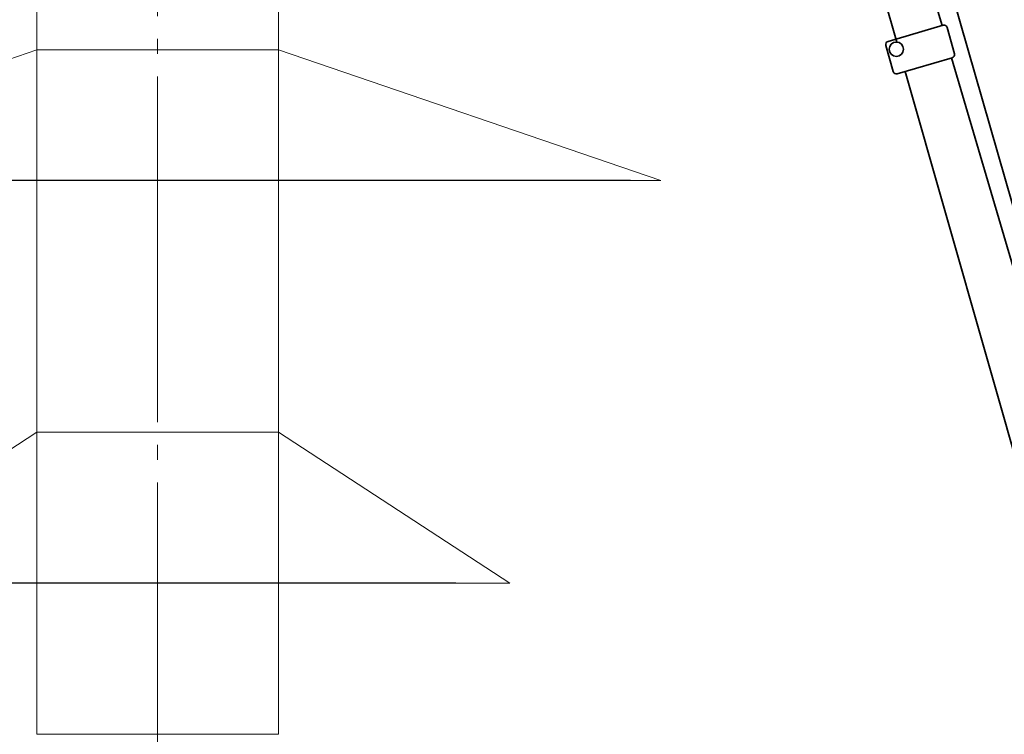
# Model space of a CAD drawing. Header units: millimetres. Extents: x 0 to 297, y 0 to 420.
# Tile 4 of 31: x 107 to 172, y 172 to 219. Entities that reach past the tile are written whole.
import ezdxf

# ---------------------------------------------------------------- set-up
doc = ezdxf.new("R2010")
doc.units = ezdxf.units.MM
for name, pattern in [('K5LT_AXLED', [26.888889, 22.888889, -1.5, 1, -1.5]), ('K5LT_BASIC', [0]), ('K5LT_THIN', [0])]:
    doc.linetypes.add(name, pattern=pattern)
doc.layers.add('Системный слой', color=7, linetype='Continuous')
doc.styles.add('KDIMTEXTSTYLE', font='GOST_AU.SHX', dxfattribs={"width": 0.96, "oblique": 15, "height": 5})
doc.dimstyles.new('KDIMSTYLE (0.01)', dxfattribs={"dimtxt": 5, "dimasz": 1, "dimexe": 2, "dimexo": 0, "dimgap": 1, "dimtad": 1, "dimlfac": 150, "dimtxsty": 'KDIMTEXTSTYLE', "dimsah": 1, "dimcen": 0, "dimdle": 1, "dimadec": 0, "dimazin": 0, "dimtfac": 0.667, "dimtmove": 0, "dimatfit": 3, "dimfxl": 0, "dimtvp": 1, "dimtolj": 1, "dimtzin": 0, "dimarcsym": 0})

# ---------------------------------------------------------------- blocks, each defined once
blk = doc.blocks.new('KDIMARROW_03')
at = {"layer": 'Системный слой', "color": 0, "linetype": 'K5LT_BASIC', "lineweight": 35}
blk.add_line((-1.061, -1.061), (1.061, 1.061), dxfattribs=at)
at = {"layer": 'Системный слой', "color": 0, "linetype": 'K5LT_THIN', "lineweight": 9}
for q in [(-1, 0), (2, 0)]:
    blk.add_line((0, 0), q, dxfattribs=at)
blk = doc.blocks.new('U44')
at = {"layer": 'Системный слой', "color": 4, "linetype": 'K5LT_THIN', "lineweight": 9, "true_color": 0x00ffff}
for p, q in [((92.74, 181.67), (108.074, 191.67)), ((108.074, 191.67), (124.074, 191.67)), ((139.407, 181.67), (124.074, 191.67)), ((92.74, 181.67), (139.407, 181.67))]:
    blk.add_line(p, q, dxfattribs=at)
blk = doc.blocks.new('U48')
at = {"layer": 'Системный слой', "color": 4, "linetype": 'K5LT_THIN', "lineweight": 9, "true_color": 0x00ffff}
for p, q in [((82.74, 208.337), (108.074, 217.004)), ((108.074, 217.004), (124.074, 217.004)), ((149.405, 208.339), (124.074, 217.004)), ((82.74, 208.337), (149.407, 208.337))]:
    blk.add_line(p, q, dxfattribs=at)

msp = doc.modelspace()

# ---------------------------------------------------------------- linework, layer by layer
at = {"layer": 'Системный слой', "color": 2, "linetype": 'K5LT_AXLED', "lineweight": 9, "true_color": 0xffff00}
msp.add_line((116.073613, 349.670471), (116.073613, 111.670471), dxfattribs=at)
at = {"layer": 'Системный слой', "color": 4, "linetype": 'K5LT_THIN', "lineweight": 9, "true_color": 0x00ffff}
for p, q in [((108.073613, 171.670471), (108.073613, 319.003805)), ((124.073613, 171.670471), (124.073613, 319.003805)), ((108.073613, 171.670471), (124.073613, 171.670471))]:
    msp.add_line(p, q, dxfattribs=at)
at = {"layer": 'Системный слой', "color": 3, "linetype": 'K5LT_BASIC', "lineweight": 35, "true_color": 0x00ff00}
for p, q in [((184.399271, 165.963122), (159.567728, 252.551255)), ((155.571931, 250.774018), (165.044463, 217.515402)), ((158.600243, 250.774018), (168.0412, 218.613313)), ((168.109783, 218.633438), (164.458236, 217.561922)), ((168.851268, 216.740999), (168.375668, 218.484868)), ((164.313133, 217.298775), (164.808258, 215.560635)), ((165.073497, 215.414378), (168.70552, 216.480165)), ((168.670421, 216.469865), (181.636372, 172.301233)), ((165.59895, 215.568568), (178.208592, 171.295379))]:
    msp.add_line(p, q, dxfattribs=at)
msp.add_circle((165.009447, 217.042446), 0.474251, dxfattribs=at)
for centre, start, end in [((168.169852, 218.428736), 15.2551187, 106.35386662), ((164.518304, 217.35722), 106.35388743, 195.90008745), ((168.645452, 216.684867), 286.35384475, 15.2551187), ((165.013429, 215.61908), 195.90012162, 286.35388743)]:
    msp.add_arc(centre, 0.213333, start, end, dxfattribs=at)

# ---------------------------------------------------------------- block references
at = {"layer": 'Системный слой'}
for name in ['U48', 'U44']:
    msp.add_blockref(name, (0, 0), dxfattribs=at)

# ---------------------------------------------------------------- dimensions: what is measured, and where the dimension line sits
at = {"layer": 'Системный слой', "color": 4, "true_color": 0x00ffff}
for base, p1, p2, location in [((63.264827, 208.339077), (139.406946, 235.003805), (149.404678, 208.339077), (63.264827, 221.339077)), ((63.264827, 208.337138), (137.825596, 181.670471), (149.406946, 208.337138), (63.264827, 195.337138)), ((63.264827, 111.670471), (116.073613, 181.670471), (116.073613, 111.670471), (63.264827, 146.670471))]:
    msp.add_linear_dim(base=base, p1=p1, p2=p2, angle=90, location=location, dimstyle='KDIMSTYLE (0.01)', override={"dimexo": 2, "dimpost": '\\H3.5;\\W0.96;\\Q15;<>', "dimblk1": 'KDIMARROW_03', "dimblk2": 'KDIMARROW_03', "dimse1": 0, "dimse2": 0, "dimclrt": 7, "dimtolj": 1}, dxfattribs=at).render()

doc.saveas('drawing.dxf')
